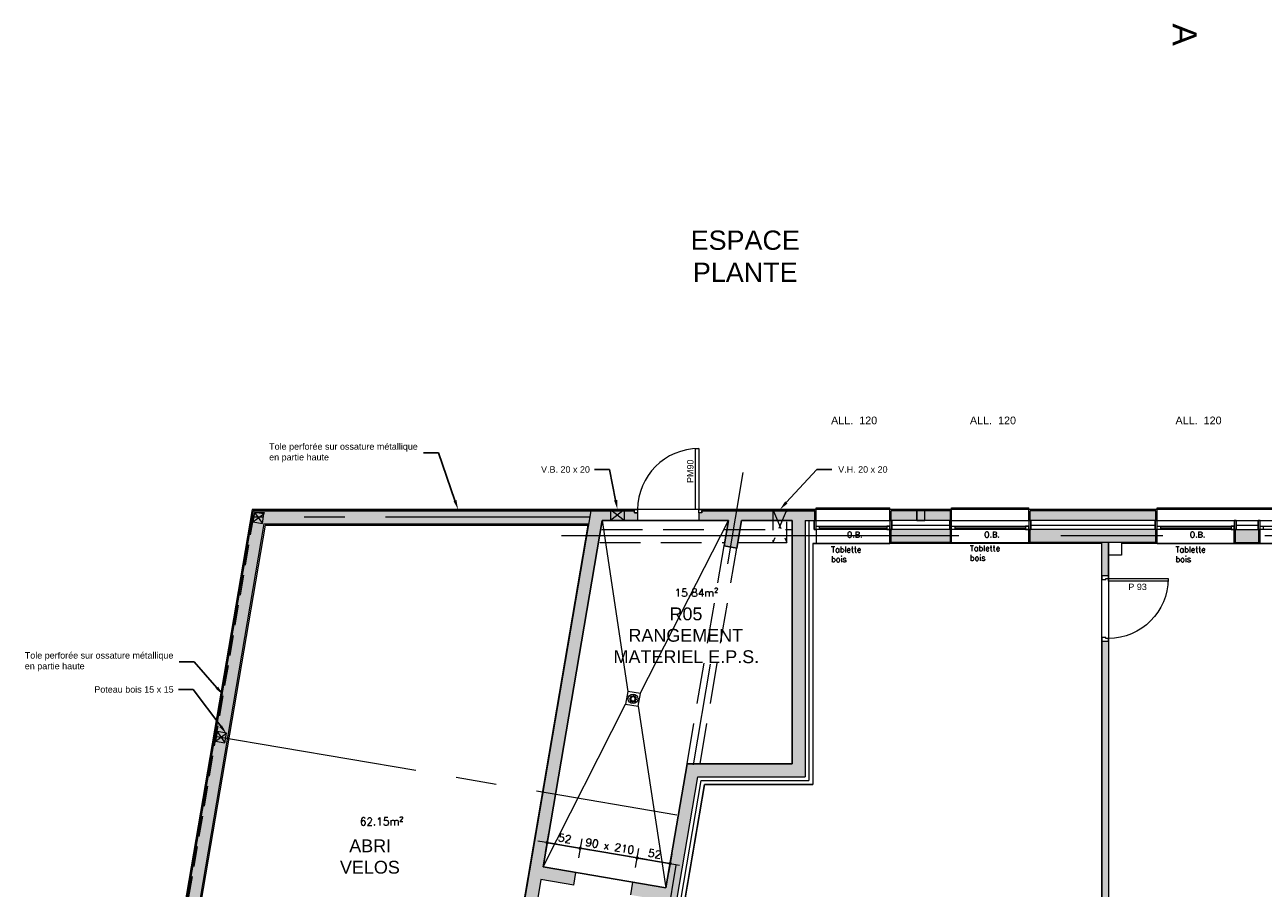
# Model space of a CAD drawing. Header units: metres. Extents: x 7788 to 81588, y -12566 to 39820.
# Tile 5 of 16: x 11781 to 31059, y 25108 to 38552. Entities that reach past the tile are written whole.
import ezdxf
from ezdxf import colors
from ezdxf.entities.mleader import LeaderData, LeaderLine
from ezdxf.enums import TextEntityAlignment as Align
from ezdxf.math import Vec2, Vec3

# ---------------------------------------------------------------- set-up
doc = ezdxf.new("R2010")
doc.units = ezdxf.units.M
doc.header["$LTSCALE"] = 50
for name, pattern in [('AXES', [50.8, 31.75, -6.35, 6.35, -6.35]), ('CACHE', [9.525, 6.35, -3.175]), ('INTERROMPU', [19.05, 12.7, -6.35])]:
    doc.linetypes.add(name, pattern=pattern)
doc.layers.get('0').update_dxf_attribs({"lineweight": 0})
doc.layers.get('DefPoints').update_dxf_attribs({"lineweight": 0})
for name, color, linetype, lineweight in [('C-COUPES', 10, 'Continuous', 0), ('D-CLDIST', 3, 'Continuous', 0), ('D-CLDOUB', 2, 'Continuous', 0), ('D-ISOLAT', 104, 'Continuous', 0), ('E-SERRUR', 9, 'Continuous', 0), ('H-CLOISON', 20, 'Continuous', 0), ('H-PAROIS', 9, 'Continuous', 0), ('O-MENUISEXT', 1, 'Continuous', 0), ('O-MENUISINT', 6, 'Continuous', 0), ('P-PLAF. PLACO', 60, 'Continuous', 0), ('R-COT50', 7, 'Continuous', 0), ('R-TEXTE1', 7, 'Continuous', 0), ('R-TEXTE2', 1, 'Continuous', 0), ('S-AXESTR', 1, 'AXES', 0), ('S-CHARPENTE', 8, 'Continuous', 0), ('S-ELTVUS', 195, 'Continuous', 0), ('S-MACON', 4, 'Continuous', 0), ('S-POUTRE', 8, 'INTERROMPU', 0), ('S-SANIT.', 143, 'Continuous', 0), ('T-DIVERS', 52, 'Continuous', 0), ('T-TEXTE SURFACE', 31, 'Continuous', 0), ('V-ENDUIT', 3, 'Continuous', 0), ('V-ZINGUE', 15, 'Continuous', 0)]:
    doc.layers.add(name, color=color, linetype=linetype, lineweight=lineweight)
doc.layers.add('SU-SURHAB', color=21, linetype='Continuous', lineweight=0, plot=False)
doc.layers.add('SU-SURHOB', color=225, linetype='Continuous', lineweight=0, plot=False)
doc.styles.add('AAP Fort', font='swiss.ttf')
doc.styles.add('Cotation', font='Romans.shx')
doc.linetypes.add('ISOLATION', pattern='A,0.00254,-2.54,[134,ltypeshp.shx,S=2.54,R=0,X=-2.54,Y=0],-5.08,[134,ltypeshp.shx,S=2.54,R=180,X=2.54,Y=0],-2.54', length=10.16254)
doc.dimstyles.new('COT50', dxfattribs={"dimscale": 0, "dimtxt": 120, "dimasz": 10, "dimexe": 1.25, "dimexo": 0.625, "dimgap": 50, "dimtad": 1, "dimdec": 1, "dimlfac": 0.1, "dimrnd": 0.5, "dimdsep": 46, "dimtxsty": 'Cotation', "dimblk1": 'POINTCOT', "dimblk2": 'POINTCOT', "dimsah": 1, "dimcen": 150, "dimse1": 1, "dimse2": 1, "dimadec": 0, "dimazin": 0, "dimtfac": 1, "dimtdec": 1, "dimtix": 1, "dimtmove": 2, "dimatfit": 3, "dimldrblk": 'POINTCOT', "dimfxl": 1, "dimtolj": 1, "dimarcsym": 0})

# ---------------------------------------------------------------- blocks, each defined once
blk = doc.blocks.new('S_SIPH20')
for p, q in [((0, 20), (0, 0)), ((20, 20), (0, 20)), ((20, 0), (20, 20)), ((0, 0), (20, 0))]:
    blk.add_line(p, q)
for centre, radius in [((10, 10), 7.5), ((5.3, 10), 0.5), ((5.9, 12.4), 0.5), ((5.9, 7.6), 0.5), ((6.6, 10.9), 0.414), ((6.6, 9.1), 0.414), ((7.6, 14.1), 0.5), ((7.5, 12.5), 0.414), ((7.5, 7.5), 0.414), ((7.6, 5.9), 0.5), ((9.1, 13.4), 0.414), ((9.1, 6.6), 0.414), ((10, 14.7), 0.5), ((10, 5.3), 0.5), ((10.9, 13.4), 0.414), ((10.9, 6.6), 0.414), ((12.4, 14.1), 0.5), ((12.4, 5.9), 0.5), ((12.5, 12.5), 0.414), ((12.5, 7.5), 0.414), ((13.4, 10.9), 0.414), ((13.4, 9.1), 0.414), ((14.1, 12.4), 0.5), ((14.1, 7.6), 0.5), ((14.7, 10), 0.5)]:
    blk.add_circle(centre, radius)
blk = doc.blocks.new('POINTCOT')
for p, q in [((0, 15), (0, -15)), ((-15, 0), (15, 0))]:
    blk.add_line(p, q)
at = {"const_width": 2.5}
blk.add_lwpolyline([(-1.3, 0, 1), (1.3, 0, 1)], format="xyb", close=True, dxfattribs=at)
blk = doc.blocks.new('*D364')
at = {"layer": 'DefPoints', "color": 0}
for p in [(20426, 25731), (19848, 25439), (20361, 25351)]:
    blk.add_point(p, dxfattribs=at)
at = {"layer": 'R-COT50', "color": 0, "lineweight": -2}
blk.add_line((19923, 25817), (20416, 25733), dxfattribs=at)
at = {"layer": 'R-COT50', "color": 0, "lineweight": -2, "xscale": 10, "yscale": 10, "zscale": 10}
for p, rotation in [((19913, 25818), 170.3266445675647), ((20426, 25731), 350.3266445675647)]:
    blk.add_blockref('POINTCOT', p, dxfattribs=dict(at, rotation=rotation))
at = {"layer": 'R-COT50', "color": 0, "insert": (20188, 25883), "char_height": 120, "attachment_point": 5, "rotation": 350.3266, "style": 'Cotation'}
blk.add_mtext('\\A1;52', dxfattribs=at)
blk = doc.blocks.new('*D365')
at = {"layer": 'DefPoints', "color": 0}
for p in [(21313, 25580), (20361, 25351), (21248, 25200)]:
    blk.add_point(p, dxfattribs=at)
at = {"layer": 'R-COT50', "color": 0, "lineweight": -2}
for p, q in [((20416, 25733), (20406, 25734)), ((20426, 25731), (21313, 25580)), ((21323, 25578), (21333, 25576))]:
    blk.add_line(p, q, dxfattribs=at)
at = {"layer": 'R-COT50', "color": 0, "lineweight": -2, "xscale": 10, "yscale": 10, "zscale": 10}
for p, rotation in [((20426, 25731), 350.3266445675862), ((21313, 25580), 170.3266445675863)]:
    blk.add_blockref('POINTCOT', p, dxfattribs=dict(at, rotation=rotation))
at = {"layer": 'R-COT50', "color": 0, "insert": (20888, 25764), "char_height": 120, "attachment_point": 5, "rotation": 350.3266, "style": 'Cotation'}
blk.add_mtext('\\A1;90 x 210', dxfattribs=at)
blk = doc.blocks.new('*D366')
at = {"layer": 'DefPoints', "color": 0}
for p in [(21826, 25492), (21248, 25200), (21761, 25113)]:
    blk.add_point(p, dxfattribs=at)
at = {"layer": 'R-COT50', "color": 0, "lineweight": -2}
blk.add_line((21323, 25578), (21816, 25494), dxfattribs=at)
at = {"layer": 'R-COT50', "color": 0, "lineweight": -2, "xscale": 10, "yscale": 10, "zscale": 10}
for p, rotation in [((21313, 25580), 170.3266445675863), ((21826, 25492), 350.3266445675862)]:
    blk.add_blockref('POINTCOT', p, dxfattribs=dict(at, rotation=rotation))
at = {"layer": 'R-COT50', "color": 0, "insert": (21588, 25644), "char_height": 120, "attachment_point": 5, "rotation": 350.3266, "style": 'Cotation'}
blk.add_mtext('\\A1;52', dxfattribs=at)
blk = doc.blocks.new('Pint_Cloison10_93')
for points in [[(-8.5, 0), (-4.5, 0), (-4.5, 93), (-8.5, 93)], [(-96, -10), (-102, -10), (-102, 0), (-97.5, 0), (-97.5, -4), (-96, -4)]]:
    blk.add_lwpolyline(points, close=True)
blk.add_lwpolyline([(0, -10), (-6, -10), (-6, -4), (-4.5, -4), (-4.5, 0), (0, 0), (0, -10)])
at = {"ltscale": 25}
blk.add_arc((-4.5, 0), 93, 90, 180, dxfattribs=at)

msp = doc.modelspace()

# ---------------------------------------------------------------- hatches: boundary and pattern name
at = {"layer": 'H-CLOISON'}
h = msp.add_hatch(color=256, dxfattribs=at)
h.dxf.hatch_style = 1
h.paths.add_polyline_path([(28648.21, 30492.84), (28548.21, 30492.84), (28548.21, 29972.84), (28648.21, 29972.84)])
h = msp.add_hatch(color=256, dxfattribs=at)
h.dxf.hatch_style = 1
h.paths.add_polyline_path([(28648.21, 28952.84), (28548.21, 28952.84), (28548.21, 18727.1), (28648.21, 18727.1)])
at = {"layer": 'H-PAROIS'}
h = msp.add_hatch(color=158, dxfattribs=at)
h.dxf.hatch_style = 1
h.paths.add_polyline_path([(20556.46, 30782.84), (20590.55, 30982.84), (15335.84, 30982.84), (13187.13, 18377.1), (14524.69, 18377.1), (14524.69, 18577.1), (13424.11, 18577.1), (15504.63, 30782.84)])
h = msp.add_hatch(color=158, dxfattribs=at)
h.dxf.hatch_style = 1
h.paths.add_polyline_path([(20996.99, 18727.1), (20962.9, 18527.1), (21168.21, 18527.1), (21168.21, 18727.1)], flags=17)
h.paths.add_polyline_path([(21248.22, 25200.08), (21214.61, 25002.92), (21727.22, 24915.55), (20847.43, 19754.09), (20709.42, 19777.61), (20675.81, 19580.46), (20813.82, 19556.93), (20614.42, 18387.1), (20817.3, 18387.1), (22258.95, 26844.75), (23928.21, 26844.75), (23928.21, 30832.84), (23728.21, 30832.84), (23728.21, 27044.75), (22090.15, 27044.75), (21760.83, 25112.7)])
h.paths.add_polyline_path([(20327.41, 25154.15), (20361.02, 25351.31), (19848.41, 25438.68), (20767.87, 30832.84), (21321.3, 30832.84), (21321.3, 30952.84), (21271.3, 30952.84), (21271.3, 30982.84), (20590.55, 30982.84), (18438.53, 18357.67), (18641.32, 18357.1), (18901.4, 19882.91), (19059.13, 19856.03), (19092.73, 20053.18), (18935.01, 20080.07), (19814.8, 25241.53)])
h = msp.add_hatch(color=158, dxfattribs=at)
h.dxf.hatch_style = 1
h.paths.add_polyline_path([(24078.21, 30982.84), (23758.21, 30982.84), (22321.3, 30982.84), (22321.3, 30952.84), (22271.3, 30952.84), (22271.3, 30832.84), (22735.85, 30832.84), (22668.64, 30438.52), (22865.79, 30404.92), (22938.73, 30832.84), (23728.21, 30832.84), (23928.21, 30832.84), (24078.21, 30832.84)])
h = msp.add_hatch(color=158, dxfattribs=at)
h.dxf.hatch_style = 1
h.paths.add_polyline_path([(26189.13, 30832.84), (26189.13, 30982.84), (25268.21, 30982.84), (25268.21, 30832.84)])
h = msp.add_hatch(color=158, dxfattribs=at)
h.dxf.hatch_style = 1
h.paths.add_polyline_path([(29389.13, 30832.84), (29389.13, 30982.84), (27429.13, 30982.84), (27429.13, 30832.84)])
h = msp.add_hatch(color=158, dxfattribs=at)
h.dxf.hatch_style = 1
h.paths.add_polyline_path([(26189.13, 30492.84), (26189.13, 30692.84), (25268.21, 30692.84), (25268.21, 30492.84)])
h = msp.add_hatch(color=158, dxfattribs=at)
h.dxf.hatch_style = 1
h.paths.add_polyline_path([(29389.13, 30492.84), (29389.13, 30692.84), (27429.13, 30692.84), (27429.13, 30492.84)])
h = msp.add_hatch(color=158, dxfattribs=at)
h.dxf.hatch_style = 1
h.paths.add_polyline_path([(30989.13, 30492.84), (30989.13, 30692.84), (30629.13, 30692.84), (30629.13, 30492.84)])

# ---------------------------------------------------------------- linework, layer by layer
at = {"layer": 'D-CLDIST'}
for p, q in [((28548.21, 29972.84), (28548.21, 30492.84)), ((28648.21, 30492.84), (28548.21, 30492.84)), ((28648.21, 30492.84), (28648.21, 30292.84)), ((28648.21, 29972.84), (28648.21, 30492.84)), ((28850.36, 30492.84), (28850.36, 30292.84)), ((28850.36, 30292.84), (28648.21, 30292.84)), ((28548.21, 28952.84), (28548.21, 18727.1)), ((28548.21, 28952.84), (28648.21, 28952.84)), ((28648.21, 28952.84), (28648.21, 18727.1))]:
    msp.add_line(p, q, dxfattribs=at)
at = {"layer": 'D-CLDOUB'}
for p, q in [((24098.21, 30692.84), (24098.21, 30472.84)), ((25248.21, 30472.84), (25248.21, 30692.84)), ((26209.13, 30472.84), (26209.13, 30692.84)), ((27409.13, 30472.84), (27409.13, 30692.84)), ((29409.13, 30472.84), (29409.13, 30692.84)), ((30609.13, 30472.84), (30609.13, 30692.84)), ((31009.13, 30472.84), (31009.13, 30692.84)), ((24048.21, 30472.84), (24048.21, 26724.75)), ((24098.21, 30472.84), (24048.21, 30472.84)), ((26209.13, 30472.84), (25248.21, 30472.84)), ((28548.21, 30472.84), (27409.13, 30472.84)), ((29409.13, 30472.84), (28850.36, 30472.84)), ((30609.13, 30472.84), (31009.13, 30472.84)), ((20996.99, 18727.1), (22360.22, 26724.75)), ((22360.22, 26724.75), (24048.21, 26724.75))]:
    msp.add_line(p, q, dxfattribs=at)
at = {"layer": 'D-ISOLAT', "color": 32, "linetype": 'ISOLATION'}
for p, q in [((23988.21, 30832.84), (23988.21, 26784.75)), ((25278.21, 30762.84), (26179.13, 30762.84)), ((27439.13, 30762.84), (29379.13, 30762.84)), ((30639.13, 30762.84), (30979.13, 30762.84)), ((20890.1, 18457.1), (22309.58, 26784.75)), ((22309.58, 26784.75), (23988.21, 26784.75))]:
    msp.add_line(p, q, dxfattribs=at)
at = {"layer": 'E-SERRUR'}
for points in [[(22271.3, 31002.84), (22221.3, 31002.84), (22221.3, 31952.84), (22271.3, 31952.84)], [(21321.3, 30952.84), (21271.3, 30952.84), (21271.3, 31002.84), (21321.3, 31002.84)], [(22321.3, 30952.84), (22271.3, 30952.84), (22271.3, 31002.84), (22321.3, 31002.84)]]:
    msp.add_lwpolyline(points, close=True, dxfattribs=at)
msp.add_arc((22271.3, 31002.84), 950, 90, 180, dxfattribs=at)
at = {"layer": 'O-MENUISEXT'}
for p, q in [((24098.21, 30742.84), (25248.21, 30742.84)), ((24148.21, 30717.84), (25198.21, 30717.84)), ((26209.13, 30742.84), (27409.13, 30742.84)), ((26259.13, 30717.84), (27359.13, 30717.84)), ((29409.13, 30742.84), (30609.13, 30742.84)), ((29459.13, 30717.84), (30559.13, 30717.84)), ((30629.13, 30832.84), (30989.13, 30832.84)), ((31009.13, 30742.84), (32209.13, 30742.84))]:
    msp.add_line(p, q, dxfattribs=at)
for points in [[(24068.21, 30832.84), (24068.21, 30692.84), (24098.21, 30692.84), (24098.21, 30832.84)], [(24068.21, 30832.84), (25278.21, 30832.84), (25278.21, 30692.84), (24068.21, 30692.84)], [(24098.21, 30742.84), (24148.21, 30742.84), (24148.21, 30692.84), (24098.21, 30692.84)], [(25248.21, 30742.84), (25198.21, 30742.84), (25198.21, 30692.84), (25248.21, 30692.84)], [(25248.21, 30832.84), (25248.21, 30692.84), (25278.21, 30692.84), (25278.21, 30832.84)], [(26179.13, 30832.84), (26179.13, 30692.84), (26209.13, 30692.84), (26209.13, 30832.84)], [(26179.13, 30832.84), (27439.13, 30832.84), (27439.13, 30692.84), (26179.13, 30692.84)], [(26209.13, 30742.84), (26259.13, 30742.84), (26259.13, 30692.84), (26209.13, 30692.84)], [(27409.13, 30742.84), (27359.13, 30742.84), (27359.13, 30692.84), (27409.13, 30692.84)], [(27409.13, 30832.84), (27409.13, 30692.84), (27439.13, 30692.84), (27439.13, 30832.84)], [(29379.13, 30832.84), (29379.13, 30692.84), (29409.13, 30692.84), (29409.13, 30832.84)], [(29379.13, 30832.84), (30639.13, 30832.84), (30639.13, 30692.84), (29379.13, 30692.84)], [(29409.13, 30742.84), (29459.13, 30742.84), (29459.13, 30692.84), (29409.13, 30692.84)], [(30609.13, 30742.84), (30559.13, 30742.84), (30559.13, 30692.84), (30609.13, 30692.84)], [(30609.13, 30832.84), (30609.13, 30692.84), (30639.13, 30692.84), (30639.13, 30832.84)], [(30979.13, 30832.84), (30979.13, 30692.84), (31009.13, 30692.84), (31009.13, 30832.84)], [(30979.13, 30832.84), (32239.13, 30832.84), (32239.13, 30692.84), (30979.13, 30692.84)], [(31009.13, 30742.84), (31059.13, 30742.84), (31059.13, 30692.84), (31009.13, 30692.84)]]:
    msp.add_lwpolyline(points, close=True, dxfattribs=at)
at = {"layer": 'P-PLAF. PLACO', "color": 253}
msp.add_lwpolyline([(20767.87, 30832.84), (22735.85, 30832.84), (22668.64, 30438.52), (22865.79, 30404.92), (22938.73, 30832.84), (23728.21, 30832.84), (23728.21, 30492.84), (23728.21, 30492.84), (23728.21, 27044.75), (22090.15, 27044.75), (21760.83, 25112.7), (19848.41, 25438.68)], close=True, dxfattribs=at)
at = {"layer": 'S-AXESTR', "ltscale": 5}
for p, q in [((20588.74, 17641.32), (22964.41, 31578.62)), ((51719.13, 30592.84), (20136.23, 30592.84))]:
    msp.add_line(p, q, dxfattribs=at)
at = {"layer": 'S-CHARPENTE', "linetype": 'CACHE'}
msp.add_line((13216.94, 18403.17), (15356.86, 30960.19), dxfattribs=at)
at = {"layer": 'S-CHARPENTE', "linetype": 'AXES', "ltscale": 2}
for p, q in [((20573.5, 30882.84), (15318.79, 30882.84)), ((14738.29, 27477.24), (21933.68, 26250.75))]:
    msp.add_line(p, q, dxfattribs=at)
at = {"layer": 'S-CHARPENTE'}
for p, q in [((15331.65, 30812.32), (15504.72, 30934.98)), ((15356.86, 30960.19), (15479.52, 30787.12)), ((15356.86, 30960.19), (15509.02, 30960.19)), ((15509.02, 30960.19), (15504.72, 30934.98)), ((14749.87, 27399.18), (14922.94, 27521.85)), ((14775.07, 27547.05), (14897.73, 27373.98))]:
    msp.add_line(p, q, dxfattribs=at)
for points in [[(15331.65, 30812.32), (15479.52, 30787.12), (15504.72, 30934.98), (15356.86, 30960.19)], [(14749.87, 27399.18), (14897.73, 27373.98), (14922.94, 27521.85), (14775.07, 27547.05)]]:
    msp.add_lwpolyline(points, close=True, dxfattribs=at)
at = {"layer": 'S-ELTVUS'}
for p, q in [((24098.21, 31032.84), (25248.21, 31032.84)), ((24098.21, 31002.84), (24098.21, 31032.84)), ((25248.21, 31002.84), (25248.21, 31032.84)), ((26209.13, 31032.84), (27409.13, 31032.84)), ((26209.13, 31002.84), (26209.13, 31032.84)), ((27409.13, 31002.84), (27409.13, 31032.84)), ((29409.13, 31002.84), (29409.13, 31032.84)), ((29409.13, 31032.84), (33809.13, 31032.84)), ((24048.21, 30472.84), (25248.21, 30472.84)), ((26209.13, 30492.84), (27409.13, 30492.84)), ((29409.13, 30472.84), (30609.13, 30472.84)), ((31009.13, 30472.84), (32209.13, 30472.84))]:
    msp.add_line(p, q, dxfattribs=at)
at = {"layer": 'S-MACON'}
for p, q in [((15335.84, 30982.84), (13187.13, 18377.1)), ((15335.84, 30982.84), (21271.3, 30982.84)), ((20590.55, 30982.84), (18438.44, 18357.1)), ((21271.3, 30952.84), (21271.3, 30982.84)), ((22321.3, 30982.84), (24078.21, 30982.84)), ((22321.3, 30952.84), (22321.3, 30982.84)), ((24078.21, 30832.84), (24078.21, 30982.84)), ((25268.21, 30832.84), (25268.21, 30982.84)), ((26189.13, 30982.84), (25268.21, 30982.84)), ((26189.13, 30832.84), (26189.13, 30982.84)), ((27429.13, 30832.84), (27429.13, 30982.84)), ((29389.13, 30982.84), (27429.13, 30982.84)), ((29389.13, 30832.84), (29389.13, 30982.84)), ((15504.63, 30782.84), (13424.11, 18577.1)), ((15504.63, 30782.84), (20556.46, 30782.84)), ((20767.87, 30832.84), (19848.41, 25438.68)), ((20767.87, 30832.84), (21321.3, 30832.84)), ((22271.3, 30832.84), (22735.85, 30832.84)), ((22735.85, 30832.84), (22668.64, 30438.52)), ((22938.73, 30832.84), (22865.79, 30404.92)), ((22938.73, 30832.84), (23728.21, 30832.84)), ((23728.21, 30832.84), (23728.21, 27044.75)), ((23728.21, 30692.84), (23728.21, 30492.84)), ((23928.21, 30832.84), (24078.21, 30832.84)), ((23928.21, 30832.84), (23928.21, 26844.75)), ((26189.13, 30832.84), (25268.21, 30832.84)), ((25268.21, 30492.84), (25268.21, 30692.84)), ((26189.13, 30692.84), (25268.21, 30692.84)), ((26189.13, 30492.84), (26189.13, 30692.84)), ((29389.13, 30832.84), (27429.13, 30832.84)), ((27429.13, 30492.84), (27429.13, 30692.84)), ((29389.13, 30692.84), (27429.13, 30692.84)), ((29389.13, 30492.84), (29389.13, 30692.84)), ((30629.13, 30492.84), (30629.13, 30692.84)), ((30629.13, 30692.84), (30989.13, 30692.84)), ((30989.13, 30492.84), (30989.13, 30692.84)), ((26189.13, 30492.84), (25268.21, 30492.84)), ((29389.13, 30492.84), (27429.13, 30492.84)), ((30629.13, 30492.84), (30989.13, 30492.84)), ((22668.64, 30438.52), (22865.79, 30404.92)), ((21760.83, 25112.7), (22090.15, 27044.75)), ((22090.15, 27044.75), (23728.21, 27044.75)), ((20817.3, 18387.1), (22258.95, 26844.75)), ((22258.95, 26844.75), (23928.21, 26844.75)), ((21760.83, 25112.7), (19848.41, 25438.68)), ((20327.41, 25154.15), (20361.02, 25351.31)), ((19814.8, 25241.53), (18935.01, 20080.07)), ((20327.41, 25154.15), (19814.8, 25241.53)), ((21214.61, 25002.92), (21248.22, 25200.08))]:
    msp.add_line(p, q, dxfattribs=at)
for points in [[(21271.3, 30952.84), (21321.3, 30952.84), (21321.3, 30832.84)], [(22321.3, 30952.84), (22271.3, 30952.84), (22271.3, 30832.84)]]:
    msp.add_lwpolyline(points, dxfattribs=at)
at = {"layer": 'S-POUTRE'}
for p, q in [((20764.29, 30692.84), (23728.21, 30692.84)), ((20730.2, 30492.84), (22677.89, 30492.84)), ((22880.78, 30492.84), (23728.21, 30492.84)), ((22090.15, 27044.75), (22668.64, 30438.52)), ((22293.04, 27044.75), (22865.79, 30404.92))]:
    msp.add_line(p, q, dxfattribs=at)
at = {"layer": 'S-SANIT.'}
for p, q in [((20767.87, 30832.84), (21168.01, 28172.04)), ((21367.07, 28149.62), (22735.85, 30832.84)), ((19848.41, 25438.68), (21134.4, 27974.88)), ((21331.56, 27941.27), (21760.83, 25112.7))]:
    msp.add_line(p, q, dxfattribs=at)
at = {"layer": 'SU-SURHAB'}
for points in [[(13447.81, 18597.1), (14544.69, 18597.1), (14544.69, 18357.1), (18438.44, 18357.1), (20553.05, 30762.84), (15521.51, 30762.84)], [(20490.75, 29207.07), (19848.41, 25438.68), (21760.83, 25112.7), (22090.15, 27044.75), (23728.21, 27044.75), (23728.21, 30832.84), (22938.73, 30832.84), (22865.79, 30404.92), (22668.64, 30438.52), (22735.85, 30832.84), (20767.87, 30832.84)], [(21000.4, 18747.1), (21188.21, 18747.1), (21188.21, 18527.1), (24272.63, 18527.1), (24359.03, 18527.1), (24359.03, 18747.1), (24599.03, 18747.1), (24599.03, 18527.1), (27760.11, 18527.1), (27760.11, 18747.1), (28548.21, 18747.1), (28548.21, 30472.84), (24048.21, 30472.84), (24048.21, 26724.75), (22360.22, 26724.75)], [(28648.21, 18747.1), (34948.21, 18747.1), (34999.44, 18747.1), (35194.01, 19888.57), (39048.21, 19888.57), (39048.21, 30472.84), (29049.29, 30472.84), (28850.36, 30472.84), (28850.36, 30292.84), (28648.21, 30292.84)]]:
    msp.add_lwpolyline(points, close=True, dxfattribs=at)
at = {"layer": 'SU-SURHOB'}
for points in [[(74109.36, 31002.84), (44559.13, 31002.84), (44559.13, 35582.84), (35644.42, 35582.84), (34863.74, 31002.84), (15318.96, 31002.84)], [(15318.96, 31002.84), (13163.44, 18357.1), (18438.44, 18357.1), (18641.32, 18357.1), (18901.4, 19882.91), (20813.82, 19556.93), (20585.44, 18217.1), (35446.74, 18217.1), (35641.31, 19358.57), (38058.21, 19358.57), (38058.21, 18217.1), (50619.13, 18217.1), (50619.13, 3984.27), (45529.13, 3984.27), (45529.13, -6925.73), (50839.13, -6925.73), (50839.13, -3785.73), (56099.13, -3785.73)]]:
    msp.add_lwpolyline(points, dxfattribs=at)
at = {"layer": 'T-DIVERS', "linetype": 'CACHE'}
for p, q in [((20897.98, 31002.84), (21117.98, 30832.84)), ((21117.98, 31002.84), (20897.98, 30832.84)), ((23423.77, 31002.84), (23643.77, 30492.84)), ((23643.77, 31002.84), (23423.77, 30492.84))]:
    msp.add_line(p, q, dxfattribs=at)
for points in [[(20897.98, 30832.84), (21117.98, 30832.84), (21117.98, 31002.84), (20897.98, 31002.84)], [(23423.77, 30492.84), (23643.77, 30492.84), (23643.77, 31002.84), (23423.77, 31002.84)]]:
    msp.add_lwpolyline(points, close=True, dxfattribs=at)
at = {"layer": 'V-ENDUIT'}
for p, q in [((15318.96, 31002.84), (13163.44, 18357.1)), ((15318.96, 31002.84), (21271.3, 31002.84)), ((22321.3, 31002.84), (24098.21, 31002.84)), ((24098.21, 30832.84), (24098.21, 31002.84)), ((25248.21, 30832.84), (25248.21, 31002.84)), ((26209.13, 31002.84), (25248.21, 31002.84)), ((26209.13, 30832.84), (26209.13, 31002.84)), ((27409.13, 30832.84), (27409.13, 31002.84)), ((29409.13, 31002.84), (27409.13, 31002.84)), ((29409.13, 30832.84), (29409.13, 31002.84)), ((15521.51, 30762.84), (13447.81, 18597.1)), ((15521.51, 30762.84), (20553.05, 30762.84))]:
    msp.add_line(p, q, dxfattribs=at)
at = {"layer": 'V-ZINGUE'}
for p, q in [((25666.17, 30832.84), (25666.17, 30982.84)), ((25791.17, 30832.84), (25791.17, 30982.84))]:
    msp.add_line(p, q, dxfattribs=at)
msp.add_lwpolyline([(25666.17, 30832.84), (25791.17, 30832.84), (25791.17, 30982.84), (25666.17, 30982.84)], close=True, dxfattribs=at)

# ---------------------------------------------------------------- block references
at = {"layer": 'O-MENUISINT', "xscale": -10, "yscale": 10, "zscale": 10, "rotation": 270.0000146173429}
msp.add_blockref('Pint_Cloison10_93', (28648.21, 29972.84), dxfattribs=at)
at = {"layer": 'S-SANIT.', "xscale": 10, "yscale": 10, "zscale": 10, "rotation": 350.3266445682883}
msp.add_blockref('S_SIPH20', (21134.4, 27974.88), dxfattribs=at)

# ---------------------------------------------------------------- texts
at = {"layer": 'C-COUPES', "style": 'AAP Fort'}
msp.add_attdef('A', text='A', height=375, rotation=269.999997, dxfattribs=at).set_placement((29835.76, 38398.37), align=Align.MIDDLE_CENTER)
at = {"layer": 'E-SERRUR', "insert": (22141.22, 31600.28), "char_height": 100, "width": 900, "attachment_point": 5, "rotation": 90, "style": 'AAP Fort'}
msp.add_mtext('PM90 ', dxfattribs=at)
at = {"layer": 'O-MENUISINT', "insert": (29103.23, 29799.84), "char_height": 100, "width": 1609.7149, "attachment_point": 5, "style": 'AAP Fort'}
msp.add_mtext('\\A1;P 93 ', dxfattribs=at)
at = {"layer": 'R-COT50', "char_height": 120, "width": 1968.5722, "attachment_point": 4, "style": 'Cotation'}
for insert in [(23703.13, 32390.65), (25864.05, 32390.65), (29064.05, 32390.65)]:
    msp.add_mtext('{\\fArial|b0|i0|c0|p34;\\W6.7572;  \\W1;ALL.  120}', dxfattribs=dict(at, insert=insert))
at = {"layer": 'R-TEXTE1', "char_height": 90, "attachment_point": 1, "style": 'Cotation'}
for s, insert in [('{\\W1;O.B.}', (24579.12, 30658.25)), ('{\\W1;O.B.}', (26715.04, 30658.25)), ('{\\W1;O.B.}', (29915.04, 30658.25)), ('{\\W1;Tablette bois}', (24332.33, 30426.62)), ('{\\W1;Tablette bois}', (26493.25, 30446.62)), ('{\\W1;Tablette bois}', (29693.25, 30426.62))]:
    msp.add_mtext_dynamic_manual_height_columns(s, width=79.3871, gutter_width=12.5, heights=[0], dxfattribs=dict(at, insert=insert))
at = {"layer": 'R-TEXTE2', "attachment_point": 4, "style": 'AAP Fort'}
for s, insert, char_height, width in [('{\\fArial|b0|i0|c0|p34;\\W6.7207;   \\W1;ESPACE\\P\\W6.8197;   \\W1;PLANTE}', (19799.19, 34947.92), 300, 6340.0036), ('{\\fArial|b0|i0|c0|p34;\\W8.137;    \\W1;\\P\\W9.82;   \\W1;R05\\P\\W7.0757;   \\W1;RANGEMENT \\P\\W9.1184;  \\W1;MATERIEL E.P.S.}', (19530.48, 29211.12), 200, 5053.142), ('{\\fArial|b0|i0|c0|p34;\\W6.8091; \\W1;ABRI \\P{\\W4.94796; }VELOS}', (16303.51, 25600.32), 200, 1684.1454)]:
    msp.add_mtext(s, dxfattribs=dict(at, insert=insert, char_height=char_height, width=width))
at = {"layer": 'T-TEXTE SURFACE', "char_height": 120, "attachment_point": 1, "style": 'Cotation'}
for s, insert in [('15.84m²', (21896.54, 29768.7)), ('62.15m²', (16995.62, 26206.64))]:
    msp.add_mtext(s, dxfattribs=dict(at, insert=insert))

# ---------------------------------------------------------------- dimensions: what is measured, and where the dimension line sits
at = {"layer": 'R-COT50'}
dim = msp.add_linear_dim(base=(21312.93, 25579.72), p1=(20361.02, 25351.31), p2=(21248.22, 25200.08), angle=170.326645, text='<> x 210', dimstyle='COT50', override={"dimscale": 1}, dxfattribs=at)
dim.commit()
dim.dimension.update_dxf_attribs({"geometry": '*D365', "text_midpoint": (20887.81, 25763.77)})
dim = msp.add_aligned_dim(p1=(19848.41, 25438.68), p2=(20361.02, 25351.31), distance=385.12, dimstyle='COT50', override={"dimscale": 1}, dxfattribs=at)
dim.commit()
dim.dimension.update_dxf_attribs({"geometry": '*D364', "text_midpoint": (20187.91, 25883.07)})
dim = msp.add_linear_dim(base=(21825.54, 25492.35), p1=(21248.22, 25200.08), p2=(21760.83, 25112.7), angle=170.326645, dimstyle='COT50', override={"dimscale": 1}, dxfattribs=at)
dim.commit()
dim.dimension.update_dxf_attribs({"geometry": '*D366', "text_midpoint": (21587.72, 25644.47)})

# ---------------------------------------------------------------- leaders
at = {"layer": 'R-TEXTE1'}
ml = msp.add_multileader_mtext('Standard', dxfattribs=at)
ml.set_content('Tole perforée sur ossature métallique\\Pen partie haute', color=256, style='AAP Fort')
ml.set_leader_properties()
ml.build(insert=Vec2(0, 0))
ml.multileader.update_dxf_attribs({"text_left_attachment_type": 2, "text_right_attachment_type": 2, "dogleg_length": 10, "arrow_head_size": 150})
ctx = ml.context
ctx.base_point, ctx.char_height, ctx.arrow_head_size, ctx.landing_gap_size, ctx.plane_origin = Vec3(15485.12, 31884.64), 100, 150, 100, Vec3(16713.99, 32616.74)
ctx.left_attachment, ctx.right_attachment = 2, 2
notes = []
notes.append((ctx, [(1, (1, 1, 0), (18221.91, 31884.64), (-1, 0), 232.04, [(0, [(18526.44, 31002.84)], 0, [])])]))
ctx.mtext.insert, ctx.mtext.rotation, ctx.mtext.flow_direction = Vec3(15585.12, 32035.62), 6.28318531, 5
ml = msp.add_multileader_mtext('Standard', dxfattribs=at)
ml.set_content('V.B. 20 x 20', color=256, style='AAP Fort')
ml.set_leader_properties()
ml.build(insert=Vec2(0, 0))
ml.multileader.update_dxf_attribs({"text_left_attachment_type": 2, "text_right_attachment_type": 2, "dogleg_length": 10, "arrow_head_size": 150})
ctx = ml.context
ctx.base_point, ctx.char_height, ctx.arrow_head_size, ctx.landing_gap_size, ctx.plane_origin = Vec3(19717.61, 31627.15), 100, 150, 100, Vec3(19376.29, 32359.25)
ctx.left_attachment, ctx.right_attachment = 2, 2
notes.append((ctx, [(1, (1, 1, 0), (20884.21, 31627.15), (-1, 0), 232.04, [(0, [(21007.98, 31002.84)], 0, [])])]))
ctx.mtext.insert, ctx.mtext.rotation, ctx.mtext.flow_direction = Vec3(19817.61, 31678.54), 6.28318531, 5
ml = msp.add_multileader_mtext('Standard', dxfattribs=at)
ml.set_content('V.H. 20 x 20', color=256, style='AAP Fort')
ml.set_leader_properties()
ml.build(insert=Vec2(0, 0))
ml.multileader.update_dxf_attribs({"text_left_attachment_type": 2, "text_right_attachment_type": 2, "dogleg_length": 10, "arrow_head_size": 150})
ctx = ml.context
ctx.base_point, ctx.char_height, ctx.arrow_head_size, ctx.landing_gap_size, ctx.plane_origin = Vec3(24342.97, 31627.15), 100, 150, 100, Vec3(23717, 32359.25)
ctx.left_attachment, ctx.right_attachment = 2, 2
notes.append((ctx, [(0, (1, 1, 0), (24110.93, 31627.15), (1, 0), 232.04, [(0, [(23533.77, 31002.84)], 0, [])])]))
ctx.mtext.insert, ctx.mtext.rotation, ctx.mtext.flow_direction = Vec3(24442.97, 31678.54), 6.28318531, 5
ml = msp.add_multileader_mtext('Standard', dxfattribs=at)
ml.set_content('Tole perforée sur ossature métallique\\Pen partie haute', color=256, style='AAP Fort')
ml.set_leader_properties()
ml.build(insert=Vec2(0, 0))
ml.multileader.update_dxf_attribs({"text_left_attachment_type": 2, "text_right_attachment_type": 2, "dogleg_length": 10, "arrow_head_size": 150})
ctx = ml.context
ctx.base_point, ctx.char_height, ctx.arrow_head_size, ctx.landing_gap_size, ctx.plane_origin = Vec3(11681.19, 28632.56), 100, 150, 100, Vec3(12910.06, 29364.66)
ctx.left_attachment, ctx.right_attachment = 2, 2
notes.append((ctx, [(1, (1, 1, 0), (14417.98, 28632.56), (-1, 0), 232.04, [(0, [(14872.16, 28116.65)], 0, [])])]))
ctx.mtext.insert, ctx.mtext.rotation, ctx.mtext.flow_direction = Vec3(11781.19, 28783.54), 6.28318531, 5
ml = msp.add_multileader_mtext('Standard', dxfattribs=at)
ml.set_content('Poteau bois 15 x 15', color=256, style='AAP Fort')
ml.set_leader_properties()
ml.build(insert=Vec2(0, 0))
ml.multileader.update_dxf_attribs({"text_left_attachment_type": 2, "text_right_attachment_type": 2, "dogleg_length": 10, "arrow_head_size": 150})
ctx = ml.context
ctx.base_point, ctx.char_height, ctx.arrow_head_size, ctx.landing_gap_size, ctx.plane_origin = Vec3(12763.59, 28201.94), 100, 150, 100, Vec3(12897.01, 28934.04)
ctx.left_attachment, ctx.right_attachment = 2, 2
notes.append((ctx, [(1, (1, 1, 0), (14404.93, 28201.94), (-1, 0), 232.04, [(0, [(14921.05, 27510.75)], 0, [])])]))
ctx.mtext.insert, ctx.mtext.rotation, ctx.mtext.flow_direction = Vec3(12863.59, 28253.33), 6.28318531, 5
for ctx, leaders in notes:
    for number, flags, end, landing, length, lines in leaders:
        leader = LeaderData()
        leader.index, (leader.has_last_leader_line, leader.has_dogleg_vector, leader.attachment_direction) = number, flags
        leader.last_leader_point, leader.dogleg_vector, leader.dogleg_length = Vec3(end), Vec3(landing), length
        for number, points, colour, breaks in lines:
            line = LeaderLine()
            line.index, line.vertices, line.color, line.breaks = number, Vec3.list(points), colors.encode_raw_color(colour), breaks
            leader.lines.append(line)
        ctx.leaders.append(leader)

doc.saveas('drawing.dxf')
